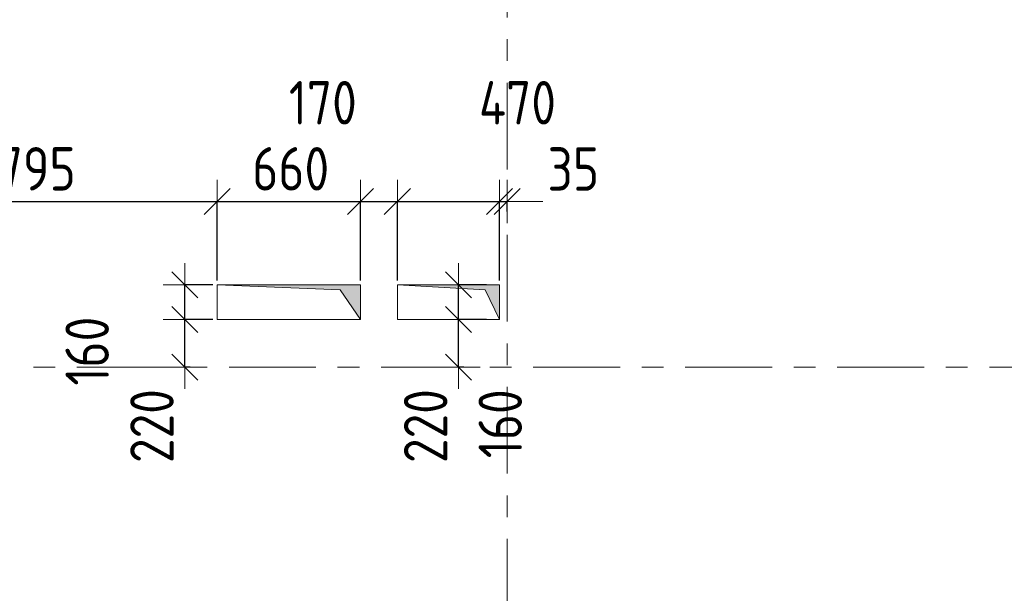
# Model space of a CAD drawing. Header units: metres. Extents: x -38 to 97, y -15 to 21.
# Tile 9 of 139: x 6.91 to 11.44, y 7.96 to 10.6. Entities that reach past the tile are written whole.
import ezdxf

# ---------------------------------------------------------------- set-up
doc = ezdxf.new("R2010")
doc.units = ezdxf.units.M
doc.header["$PDMODE"] = 65
doc.linetypes.add('______11', pattern=[0.5, 0.4, -0.05, 0, -0.05])
doc.linetypes.add('______5', pattern=[1.1, 0.8, -0.1, 0.1, -0.1])
for name, color, linetype, lineweight in [('XR$2$Осевая линия (1)', 7, '______5', 13), ('XR$3$Перекрытие (1)', 7, 'Continuous', 35), ('XR$4$Размерная линия (1)', 7, 'Continuous', 13), ('XR$5$Размерная линия (1)', 7, 'Continuous', 13)]:
    doc.layers.add(name, color=color, linetype=linetype, lineweight=lineweight)
doc.layers.add('XR$3$Макрос проема_ отверстия', color=7, linetype='Continuous', lineweight=13, true_color=0x2d2d2d)
doc.styles.add('ISOCPEUR', font='txt')
doc.dimstyles.new('DIMSTYLE_3', dxfattribs={"dimtxt": 0.2, "dimasz": 0.2, "dimexe": 0, "dimexo": 0, "dimgap": 0.1, "dimtad": 2, "dimdec": 0, "dimlfac": 1000, "dimrnd": 5, "dimzin": 12, "dimdsep": 46, "dimtxsty": 'ISOCPEUR', "dimblk1": 'ALL_ML_STRICH', "dimblk2": 'ALL_ML_STRICH', "dimsah": 1, "dimcen": 0, "dimclrd": 7, "dimclre": 256, "dimclrt": 7, "dimadec": 0, "dimazin": 0, "dimtfac": 1, "dimtdec": 0, "dimtix": 1, "dimtmove": 2, "dimatfit": 3, "dimfxl": 0, "dimtzin": 0, "dimlwd": 0, "dimlwe": -3, "dimarcsym": 0})
doc.dimstyles.new('DIMSTYLE_6', dxfattribs={"dimtxt": 0.2, "dimasz": 0.2, "dimexe": 0, "dimexo": 0, "dimgap": 0.1, "dimtad": 2, "dimdec": 0, "dimlfac": 1000, "dimrnd": 5, "dimzin": 12, "dimdsep": 46, "dimtxsty": 'ISOCPEUR', "dimblk1": 'ALL_ML_STRICH', "dimblk2": 'ALL_ML_STRICH', "dimsah": 1, "dimcen": 0, "dimclrd": 7, "dimclre": 256, "dimclrt": 7, "dimadec": 0, "dimazin": 0, "dimtfac": 1, "dimtdec": 0, "dimtix": 1, "dimtmove": 2, "dimatfit": 3, "dimfxl": 0, "dimtvp": 1.2, "dimtzin": 0, "dimlwd": 0, "dimlwe": -3, "dimarcsym": 0})
doc.dimstyles.new('DIMSTYLE_7', dxfattribs={"dimtxt": 0.2, "dimasz": 0.2, "dimexe": 0, "dimexo": 0, "dimgap": 0.1, "dimtad": 0, "dimdec": 0, "dimlfac": 1000, "dimrnd": 5, "dimzin": 12, "dimdsep": 46, "dimtxsty": 'ISOCPEUR', "dimblk1": 'ALL_ML_STRICH', "dimblk2": 'ALL_ML_STRICH', "dimsah": 1, "dimcen": 0, "dimclrd": 7, "dimclre": 256, "dimclrt": 7, "dimadec": 0, "dimazin": 0, "dimtfac": 1, "dimtdec": 0, "dimtix": 1, "dimtmove": 2, "dimatfit": 3, "dimfxl": 0, "dimtvp": 1.2, "dimtzin": 0, "dimlwd": 0, "dimlwe": -3, "dimarcsym": 0})

# ---------------------------------------------------------------- blocks, each defined once
blk = doc.blocks.new('Отображение проема', base_point=(-1.1579, -49.3094))
at = {"layer": 'XR$3$Макрос проема_ отверстия', "true_color": 0x000000, "transparency": 33554687}
blk.add_hatch(color=18, dxfattribs=at).paths.add_polyline_path([(-1.1579, -50.1094), (-1.0448, -49.4225), (-0.3579, -49.3094), (-1.1579, -49.3094)])
at = {"layer": 'XR$3$Макрос проема_ отверстия', "transparency": 33554687}
for p, q in [((-1.1579, -50.1094), (-1.1579, -49.3094)), ((-1.1579, -49.3094), (-0.3579, -49.3094)), ((-1.0448, -49.4225), (-0.3579, -49.3094)), ((-1.1579, -50.1094), (-1.0448, -49.4225))]:
    blk.add_line(p, q, dxfattribs=at)
blk = doc.blocks.new('ALL_ML_STRICH')
at = {"color": 0, "linetype": 'ByBlock', "lineweight": -2}
for p, q in [((0, -0.5), (0, 0.5)), ((-0.3, -0.3), (0.3, 0.3)), ((-1, 0), (0.5, 0))]:
    blk.add_line(p, q, dxfattribs=at)
blk = doc.blocks.new('*D97')
at = {"layer": 'DEFPOINTS', "color": 7, "linetype": 'Continuous', "lineweight": 13, "transparency": 33554687}
for p in [(6.0206, 10.4504), (6.0206, 9.7635), (7.8156, 9.3792)]:
    blk.add_point(p, dxfattribs=at)
at = {"layer": 'XR$4$Размерная линия (1)', "color": 9, "linetype": 'Continuous', "lineweight": -2, "true_color": 0xc7c7c7, "transparency": 33554687}
for p, q in [((6.0206, 10.4304), (6.0206, 9.7635)), ((7.8156, 9.3992), (7.8156, 9.7635))]:
    blk.add_line(p, q, dxfattribs=at)
at = {"layer": 'XR$4$Размерная линия (1)', "color": 7, "linetype": 'Continuous', "lineweight": -2, "transparency": 33554687}
blk.add_line((6.0206, 9.7635), (7.8156, 9.7635), dxfattribs=at)
at = {"layer": 'XR$4$Размерная линия (1)', "color": 7, "linetype": 'Continuous', "lineweight": 13, "transparency": 33554687, "xscale": 0.2, "yscale": 0.2, "zscale": 0.2, "rotation": 180}
blk.add_blockref('ALL_ML_STRICH', (6.0206, 9.7635), dxfattribs=at)
at = {"layer": 'XR$4$Размерная линия (1)', "color": 7, "linetype": 'Continuous', "lineweight": 13, "transparency": 33554687, "xscale": 0.2, "yscale": 0.2, "zscale": 0.2}
blk.add_blockref('ALL_ML_STRICH', (7.8156, 9.7635), dxfattribs=at)
at = {"layer": 'XR$4$Размерная линия (1)', "color": 7, "linetype": 'Continuous', "lineweight": 13, "transparency": 33554687, "insert": (6.9431, 9.9135), "char_height": 0.2, "width": 0.666667, "attachment_point": 5, "style": 'ISOCPEUR'}
blk.add_mtext('\\W0.83;\\A1;{1795}', dxfattribs=at)
blk = doc.blocks.new('*D98')
at = {"layer": 'DEFPOINTS', "color": 7, "linetype": 'Continuous', "lineweight": 13, "transparency": 33554687}
for p in [(7.8156, 9.7635), (7.8156, 9.3792), (8.4756, 9.3792)]:
    blk.add_point(p, dxfattribs=at)
at = {"layer": 'XR$4$Размерная линия (1)', "color": 9, "linetype": 'Continuous', "lineweight": -2, "true_color": 0xc7c7c7, "transparency": 33554687}
for p, q in [((7.8156, 9.3992), (7.8156, 9.7635)), ((8.4756, 9.3992), (8.4756, 9.7635))]:
    blk.add_line(p, q, dxfattribs=at)
at = {"layer": 'XR$4$Размерная линия (1)', "color": 7, "linetype": 'Continuous', "lineweight": -2, "transparency": 33554687}
blk.add_line((7.8156, 9.7635), (8.4756, 9.7635), dxfattribs=at)
at = {"layer": 'XR$4$Размерная линия (1)', "color": 7, "linetype": 'Continuous', "lineweight": 13, "transparency": 33554687, "xscale": 0.2, "yscale": 0.2, "zscale": 0.2, "rotation": 180}
blk.add_blockref('ALL_ML_STRICH', (7.8156, 9.7635), dxfattribs=at)
at = {"layer": 'XR$4$Размерная линия (1)', "color": 7, "linetype": 'Continuous', "lineweight": 13, "transparency": 33554687, "xscale": 0.2, "yscale": 0.2, "zscale": 0.2}
blk.add_blockref('ALL_ML_STRICH', (8.4756, 9.7635), dxfattribs=at)
at = {"layer": 'XR$4$Размерная линия (1)', "color": 7, "linetype": 'Continuous', "lineweight": 13, "transparency": 33554687, "insert": (8.1539, 9.9135), "char_height": 0.2, "width": 0.5, "attachment_point": 5, "style": 'ISOCPEUR'}
blk.add_mtext('\\W0.83;\\A1;{660}', dxfattribs=at)
blk = doc.blocks.new('*D99')
at = {"layer": 'DEFPOINTS', "color": 7, "linetype": 'Continuous', "lineweight": 13, "transparency": 33554687}
for p in [(8.4756, 9.7635), (8.4756, 9.3792), (8.6449, 9.3792)]:
    blk.add_point(p, dxfattribs=at)
at = {"layer": 'XR$4$Размерная линия (1)', "color": 9, "linetype": 'Continuous', "lineweight": -2, "true_color": 0xc7c7c7, "transparency": 33554687}
for p, q in [((8.4756, 9.3992), (8.4756, 9.7635)), ((8.6449, 9.3992), (8.6449, 9.7635))]:
    blk.add_line(p, q, dxfattribs=at)
at = {"layer": 'XR$4$Размерная линия (1)', "color": 7, "linetype": 'Continuous', "lineweight": -2, "transparency": 33554687}
blk.add_line((8.4756, 9.7635), (8.6449, 9.7635), dxfattribs=at)
at = {"layer": 'XR$4$Размерная линия (1)', "color": 7, "linetype": 'Continuous', "lineweight": 13, "transparency": 33554687, "xscale": 0.2, "yscale": 0.2, "zscale": 0.2, "rotation": 180}
blk.add_blockref('ALL_ML_STRICH', (8.4756, 9.7635), dxfattribs=at)
at = {"layer": 'XR$4$Размерная линия (1)', "color": 7, "linetype": 'Continuous', "lineweight": 13, "transparency": 33554687, "xscale": 0.2, "yscale": 0.2, "zscale": 0.2}
blk.add_blockref('ALL_ML_STRICH', (8.6449, 9.7635), dxfattribs=at)
at = {"layer": 'XR$4$Размерная линия (1)', "color": 7, "linetype": 'Continuous', "lineweight": 13, "transparency": 33554687, "insert": (8.3018, 10.2177), "char_height": 0.2, "width": 0.5, "attachment_point": 5, "style": 'ISOCPEUR'}
blk.add_mtext('\\W0.83;\\A1;{170}', dxfattribs=at)
blk = doc.blocks.new('*D100')
at = {"layer": 'DEFPOINTS', "color": 7, "linetype": 'Continuous', "lineweight": 13, "transparency": 33554687}
for p in [(8.6449, 9.7635), (8.6449, 9.3792), (9.1149, 9.3792)]:
    blk.add_point(p, dxfattribs=at)
at = {"layer": 'XR$4$Размерная линия (1)', "color": 9, "linetype": 'Continuous', "lineweight": -2, "true_color": 0xc7c7c7, "transparency": 33554687}
for p, q in [((8.6449, 9.3992), (8.6449, 9.7635)), ((9.1149, 9.3992), (9.1149, 9.7635))]:
    blk.add_line(p, q, dxfattribs=at)
at = {"layer": 'XR$4$Размерная линия (1)', "color": 7, "linetype": 'Continuous', "lineweight": -2, "transparency": 33554687}
blk.add_line((8.6449, 9.7635), (9.1149, 9.7635), dxfattribs=at)
at = {"layer": 'XR$4$Размерная линия (1)', "color": 7, "linetype": 'Continuous', "lineweight": 13, "transparency": 33554687, "xscale": 0.2, "yscale": 0.2, "zscale": 0.2, "rotation": 180}
blk.add_blockref('ALL_ML_STRICH', (8.6449, 9.7635), dxfattribs=at)
at = {"layer": 'XR$4$Размерная линия (1)', "color": 7, "linetype": 'Continuous', "lineweight": 13, "transparency": 33554687, "xscale": 0.2, "yscale": 0.2, "zscale": 0.2}
blk.add_blockref('ALL_ML_STRICH', (9.1149, 9.7635), dxfattribs=at)
at = {"layer": 'XR$4$Размерная линия (1)', "color": 7, "linetype": 'Continuous', "lineweight": 13, "transparency": 33554687, "insert": (9.1977, 10.2177), "char_height": 0.2, "width": 0.5, "attachment_point": 5, "style": 'ISOCPEUR'}
blk.add_mtext('\\W0.83;\\A1;{470}', dxfattribs=at)
blk = doc.blocks.new('*D101')
at = {"layer": 'DEFPOINTS', "color": 7, "linetype": 'Continuous', "lineweight": 13, "transparency": 33554687}
for p in [(9.1149, 9.7635), (9.15, 9.6972), (9.1149, 9.3792)]:
    blk.add_point(p, dxfattribs=at)
at = {"layer": 'XR$4$Размерная линия (1)', "color": 9, "linetype": 'Continuous', "lineweight": -2, "true_color": 0xc7c7c7, "transparency": 33554687}
for p, q in [((9.1149, 9.3992), (9.1149, 9.7635)), ((9.15, 9.7172), (9.15, 9.7635))]:
    blk.add_line(p, q, dxfattribs=at)
at = {"layer": 'XR$4$Размерная линия (1)', "color": 7, "linetype": 'Continuous', "lineweight": -2, "transparency": 33554687}
blk.add_line((9.1149, 9.7635), (9.15, 9.7635), dxfattribs=at)
at = {"layer": 'XR$4$Размерная линия (1)', "color": 7, "linetype": 'Continuous', "lineweight": 13, "transparency": 33554687, "xscale": 0.2, "yscale": 0.2, "zscale": 0.2}
blk.add_blockref('ALL_ML_STRICH', (9.15, 9.7635), dxfattribs=at)
at = {"layer": 'XR$4$Размерная линия (1)', "color": 7, "linetype": 'Continuous', "lineweight": 13, "transparency": 33554687, "xscale": 0.2, "yscale": 0.2, "zscale": 0.2, "rotation": 180}
blk.add_blockref('ALL_ML_STRICH', (9.1149, 9.7635), dxfattribs=at)
at = {"layer": 'XR$4$Размерная линия (1)', "color": 7, "linetype": 'Continuous', "lineweight": 13, "transparency": 33554687, "insert": (9.4548, 9.9127), "char_height": 0.2, "width": 0.333333, "attachment_point": 5, "style": 'ISOCPEUR'}
blk.add_mtext('\\W0.83;\\A1;{35}', dxfattribs=at)
blk = doc.blocks.new('*D102')
at = {"layer": 'DEFPOINTS', "color": 7, "linetype": 'Continuous', "lineweight": 13, "transparency": 33554687}
for p in [(7.8156, 9.2192), (7.6661, 9), (7.7106, 9)]:
    blk.add_point(p, dxfattribs=at)
at = {"layer": 'XR$4$Размерная линия (1)', "color": 9, "linetype": 'Continuous', "lineweight": -2, "true_color": 0xc7c7c7, "transparency": 33554687}
for p, q in [((7.7956, 9.2192), (7.6661, 9.2192)), ((7.6906, 9), (7.6661, 9))]:
    blk.add_line(p, q, dxfattribs=at)
at = {"layer": 'XR$4$Размерная линия (1)', "color": 7, "linetype": 'Continuous', "lineweight": -2, "transparency": 33554687}
blk.add_line((7.6661, 9), (7.6661, 9.2192), dxfattribs=at)
at = {"layer": 'XR$4$Размерная линия (1)', "color": 7, "linetype": 'Continuous', "lineweight": 13, "transparency": 33554687, "xscale": 0.2, "yscale": 0.2, "zscale": 0.2}
for p, rotation in [((7.6661, 9.2192), 90), ((7.6661, 9), 270)]:
    blk.add_blockref('ALL_ML_STRICH', p, dxfattribs=dict(at, rotation=rotation))
at = {"layer": 'XR$4$Размерная линия (1)', "color": 7, "linetype": 'Continuous', "lineweight": 13, "transparency": 33554687, "insert": (7.5152, 8.729), "char_height": 0.2, "width": 0.5, "attachment_point": 5, "rotation": 90, "style": 'ISOCPEUR'}
blk.add_mtext('\\W0.83;\\A1;{220}', dxfattribs=at)
blk = doc.blocks.new('*D103')
at = {"layer": 'DEFPOINTS', "color": 7, "linetype": 'Continuous', "lineweight": 13, "transparency": 33554687}
for p in [(7.8156, 9.3792), (7.6661, 9.2192), (7.8156, 9.2192)]:
    blk.add_point(p, dxfattribs=at)
at = {"layer": 'XR$4$Размерная линия (1)', "color": 9, "linetype": 'Continuous', "lineweight": -2, "true_color": 0xc7c7c7, "transparency": 33554687}
for p, q in [((7.7956, 9.3792), (7.6661, 9.3792)), ((7.7956, 9.2192), (7.6661, 9.2192))]:
    blk.add_line(p, q, dxfattribs=at)
at = {"layer": 'XR$4$Размерная линия (1)', "color": 7, "linetype": 'Continuous', "lineweight": -2, "transparency": 33554687}
blk.add_line((7.6661, 9.2192), (7.6661, 9.3792), dxfattribs=at)
at = {"layer": 'XR$4$Размерная линия (1)', "color": 7, "linetype": 'Continuous', "lineweight": 13, "transparency": 33554687, "xscale": 0.2, "yscale": 0.2, "zscale": 0.2}
for p, rotation in [((7.6661, 9.3792), 90), ((7.6661, 9.2192), 270)]:
    blk.add_blockref('ALL_ML_STRICH', p, dxfattribs=dict(at, rotation=rotation))
at = {"layer": 'XR$4$Размерная линия (1)', "color": 7, "linetype": 'Continuous', "lineweight": 13, "transparency": 33554687, "insert": (7.2171, 9.074), "char_height": 0.2, "width": 0.5, "attachment_point": 5, "rotation": 90, "style": 'ISOCPEUR'}
blk.add_mtext('\\W0.83;\\A1;{160}', dxfattribs=at)
blk = doc.blocks.new('*D436')
at = {"layer": 'DEFPOINTS', "color": 7, "linetype": 'Continuous', "lineweight": 13, "transparency": 33554687}
for p in [(6.0206, 10.4504), (6.0206, 9.7635), (7.8156, 9.3792)]:
    blk.add_point(p, dxfattribs=at)
at = {"layer": 'XR$5$Размерная линия (1)', "color": 9, "linetype": 'Continuous', "lineweight": -2, "true_color": 0xc7c7c7, "transparency": 33554687}
for p, q in [((6.0206, 10.4304), (6.0206, 9.7635)), ((7.8156, 9.3992), (7.8156, 9.7635))]:
    blk.add_line(p, q, dxfattribs=at)
at = {"layer": 'XR$5$Размерная линия (1)', "color": 7, "linetype": 'Continuous', "lineweight": -2, "transparency": 33554687}
blk.add_line((6.0206, 9.7635), (7.8156, 9.7635), dxfattribs=at)
at = {"layer": 'XR$5$Размерная линия (1)', "color": 7, "linetype": 'Continuous', "lineweight": 13, "transparency": 33554687, "xscale": 0.2, "yscale": 0.2, "zscale": 0.2, "rotation": 180}
blk.add_blockref('ALL_ML_STRICH', (6.0206, 9.7635), dxfattribs=at)
at = {"layer": 'XR$5$Размерная линия (1)', "color": 7, "linetype": 'Continuous', "lineweight": 13, "transparency": 33554687, "xscale": 0.2, "yscale": 0.2, "zscale": 0.2}
blk.add_blockref('ALL_ML_STRICH', (7.8156, 9.7635), dxfattribs=at)
at = {"layer": 'XR$5$Размерная линия (1)', "color": 7, "linetype": 'Continuous', "lineweight": 13, "transparency": 33554687, "insert": (6.9431, 9.9135), "char_height": 0.2, "width": 0.666667, "attachment_point": 5, "style": 'ISOCPEUR'}
blk.add_mtext('\\W0.83;\\A1;{1795}', dxfattribs=at)
blk = doc.blocks.new('*D437')
at = {"layer": 'DEFPOINTS', "color": 7, "linetype": 'Continuous', "lineweight": 13, "transparency": 33554687}
for p in [(7.8156, 9.7635), (7.8156, 9.3792), (8.4756, 9.3792)]:
    blk.add_point(p, dxfattribs=at)
at = {"layer": 'XR$5$Размерная линия (1)', "color": 9, "linetype": 'Continuous', "lineweight": -2, "true_color": 0xc7c7c7, "transparency": 33554687}
for p, q in [((7.8156, 9.3992), (7.8156, 9.7635)), ((8.4756, 9.3992), (8.4756, 9.7635))]:
    blk.add_line(p, q, dxfattribs=at)
at = {"layer": 'XR$5$Размерная линия (1)', "color": 7, "linetype": 'Continuous', "lineweight": -2, "transparency": 33554687}
blk.add_line((7.8156, 9.7635), (8.4756, 9.7635), dxfattribs=at)
at = {"layer": 'XR$5$Размерная линия (1)', "color": 7, "linetype": 'Continuous', "lineweight": 13, "transparency": 33554687, "xscale": 0.2, "yscale": 0.2, "zscale": 0.2, "rotation": 180}
blk.add_blockref('ALL_ML_STRICH', (7.8156, 9.7635), dxfattribs=at)
at = {"layer": 'XR$5$Размерная линия (1)', "color": 7, "linetype": 'Continuous', "lineweight": 13, "transparency": 33554687, "xscale": 0.2, "yscale": 0.2, "zscale": 0.2}
blk.add_blockref('ALL_ML_STRICH', (8.4756, 9.7635), dxfattribs=at)
at = {"layer": 'XR$5$Размерная линия (1)', "color": 7, "linetype": 'Continuous', "lineweight": 13, "transparency": 33554687, "insert": (8.1539, 9.9135), "char_height": 0.2, "width": 0.5, "attachment_point": 5, "style": 'ISOCPEUR'}
blk.add_mtext('\\W0.83;\\A1;{660}', dxfattribs=at)
blk = doc.blocks.new('*D438')
at = {"layer": 'DEFPOINTS', "color": 7, "linetype": 'Continuous', "lineweight": 13, "transparency": 33554687}
for p in [(8.4756, 9.7635), (8.4756, 9.3792), (8.6449, 9.3792)]:
    blk.add_point(p, dxfattribs=at)
at = {"layer": 'XR$5$Размерная линия (1)', "color": 9, "linetype": 'Continuous', "lineweight": -2, "true_color": 0xc7c7c7, "transparency": 33554687}
for p, q in [((8.4756, 9.3992), (8.4756, 9.7635)), ((8.6449, 9.3992), (8.6449, 9.7635))]:
    blk.add_line(p, q, dxfattribs=at)
at = {"layer": 'XR$5$Размерная линия (1)', "color": 7, "linetype": 'Continuous', "lineweight": -2, "transparency": 33554687}
blk.add_line((8.4756, 9.7635), (8.6449, 9.7635), dxfattribs=at)
at = {"layer": 'XR$5$Размерная линия (1)', "color": 7, "linetype": 'Continuous', "lineweight": 13, "transparency": 33554687, "xscale": 0.2, "yscale": 0.2, "zscale": 0.2, "rotation": 180}
blk.add_blockref('ALL_ML_STRICH', (8.4756, 9.7635), dxfattribs=at)
at = {"layer": 'XR$5$Размерная линия (1)', "color": 7, "linetype": 'Continuous', "lineweight": 13, "transparency": 33554687, "xscale": 0.2, "yscale": 0.2, "zscale": 0.2}
blk.add_blockref('ALL_ML_STRICH', (8.6449, 9.7635), dxfattribs=at)
at = {"layer": 'XR$5$Размерная линия (1)', "color": 7, "linetype": 'Continuous', "lineweight": 13, "transparency": 33554687, "insert": (8.3018, 10.2177), "char_height": 0.2, "width": 0.5, "attachment_point": 5, "style": 'ISOCPEUR'}
blk.add_mtext('\\W0.83;\\A1;{170}', dxfattribs=at)
blk = doc.blocks.new('*D439')
at = {"layer": 'DEFPOINTS', "color": 7, "linetype": 'Continuous', "lineweight": 13, "transparency": 33554687}
for p in [(8.6449, 9.7635), (8.6449, 9.3792), (9.1149, 9.3792)]:
    blk.add_point(p, dxfattribs=at)
at = {"layer": 'XR$5$Размерная линия (1)', "color": 9, "linetype": 'Continuous', "lineweight": -2, "true_color": 0xc7c7c7, "transparency": 33554687}
for p, q in [((8.6449, 9.3992), (8.6449, 9.7635)), ((9.1149, 9.3992), (9.1149, 9.7635))]:
    blk.add_line(p, q, dxfattribs=at)
at = {"layer": 'XR$5$Размерная линия (1)', "color": 7, "linetype": 'Continuous', "lineweight": -2, "transparency": 33554687}
blk.add_line((8.6449, 9.7635), (9.1149, 9.7635), dxfattribs=at)
at = {"layer": 'XR$5$Размерная линия (1)', "color": 7, "linetype": 'Continuous', "lineweight": 13, "transparency": 33554687, "xscale": 0.2, "yscale": 0.2, "zscale": 0.2, "rotation": 180}
blk.add_blockref('ALL_ML_STRICH', (8.6449, 9.7635), dxfattribs=at)
at = {"layer": 'XR$5$Размерная линия (1)', "color": 7, "linetype": 'Continuous', "lineweight": 13, "transparency": 33554687, "xscale": 0.2, "yscale": 0.2, "zscale": 0.2}
blk.add_blockref('ALL_ML_STRICH', (9.1149, 9.7635), dxfattribs=at)
at = {"layer": 'XR$5$Размерная линия (1)', "color": 7, "linetype": 'Continuous', "lineweight": 13, "transparency": 33554687, "insert": (9.1977, 10.2177), "char_height": 0.2, "width": 0.5, "attachment_point": 5, "style": 'ISOCPEUR'}
blk.add_mtext('\\W0.83;\\A1;{470}', dxfattribs=at)
blk = doc.blocks.new('*D440')
at = {"layer": 'DEFPOINTS', "color": 7, "linetype": 'Continuous', "lineweight": 13, "transparency": 33554687}
for p in [(9.1149, 9.7635), (9.15, 9.6972), (9.1149, 9.3792)]:
    blk.add_point(p, dxfattribs=at)
at = {"layer": 'XR$5$Размерная линия (1)', "color": 9, "linetype": 'Continuous', "lineweight": -2, "true_color": 0xc7c7c7, "transparency": 33554687}
for p, q in [((9.1149, 9.3992), (9.1149, 9.7635)), ((9.15, 9.7172), (9.15, 9.7635))]:
    blk.add_line(p, q, dxfattribs=at)
at = {"layer": 'XR$5$Размерная линия (1)', "color": 7, "linetype": 'Continuous', "lineweight": -2, "transparency": 33554687}
blk.add_line((9.1149, 9.7635), (9.15, 9.7635), dxfattribs=at)
at = {"layer": 'XR$5$Размерная линия (1)', "color": 7, "linetype": 'Continuous', "lineweight": 13, "transparency": 33554687, "xscale": 0.2, "yscale": 0.2, "zscale": 0.2}
blk.add_blockref('ALL_ML_STRICH', (9.15, 9.7635), dxfattribs=at)
at = {"layer": 'XR$5$Размерная линия (1)', "color": 7, "linetype": 'Continuous', "lineweight": 13, "transparency": 33554687, "xscale": 0.2, "yscale": 0.2, "zscale": 0.2, "rotation": 180}
blk.add_blockref('ALL_ML_STRICH', (9.1149, 9.7635), dxfattribs=at)
at = {"layer": 'XR$5$Размерная линия (1)', "color": 7, "linetype": 'Continuous', "lineweight": 13, "transparency": 33554687, "insert": (9.4548, 9.9127), "char_height": 0.2, "width": 0.333333, "attachment_point": 5, "style": 'ISOCPEUR'}
blk.add_mtext('\\W0.83;\\A1;{35}', dxfattribs=at)
blk = doc.blocks.new('*D441')
at = {"layer": 'DEFPOINTS', "color": 7, "linetype": 'Continuous', "lineweight": 13, "transparency": 33554687}
for p in [(7.8156, 9.2192), (7.6661, 9), (7.7106, 9)]:
    blk.add_point(p, dxfattribs=at)
at = {"layer": 'XR$5$Размерная линия (1)', "color": 9, "linetype": 'Continuous', "lineweight": -2, "true_color": 0xc7c7c7, "transparency": 33554687}
for p, q in [((7.7956, 9.2192), (7.6661, 9.2192)), ((7.6906, 9), (7.6661, 9))]:
    blk.add_line(p, q, dxfattribs=at)
at = {"layer": 'XR$5$Размерная линия (1)', "color": 7, "linetype": 'Continuous', "lineweight": -2, "transparency": 33554687}
blk.add_line((7.6661, 9), (7.6661, 9.2192), dxfattribs=at)
at = {"layer": 'XR$5$Размерная линия (1)', "color": 7, "linetype": 'Continuous', "lineweight": 13, "transparency": 33554687, "xscale": 0.2, "yscale": 0.2, "zscale": 0.2}
for p, rotation in [((7.6661, 9.2192), 90), ((7.6661, 9), 270)]:
    blk.add_blockref('ALL_ML_STRICH', p, dxfattribs=dict(at, rotation=rotation))
at = {"layer": 'XR$5$Размерная линия (1)', "color": 7, "linetype": 'Continuous', "lineweight": 13, "transparency": 33554687, "insert": (7.5152, 8.729), "char_height": 0.2, "width": 0.5, "attachment_point": 5, "rotation": 90, "style": 'ISOCPEUR'}
blk.add_mtext('\\W0.83;\\A1;{220}', dxfattribs=at)
blk = doc.blocks.new('*D442')
at = {"layer": 'DEFPOINTS', "color": 7, "linetype": 'Continuous', "lineweight": 13, "transparency": 33554687}
for p in [(7.8156, 9.3792), (7.6661, 9.2192), (7.8156, 9.2192)]:
    blk.add_point(p, dxfattribs=at)
at = {"layer": 'XR$5$Размерная линия (1)', "color": 9, "linetype": 'Continuous', "lineweight": -2, "true_color": 0xc7c7c7, "transparency": 33554687}
for p, q in [((7.7956, 9.3792), (7.6661, 9.3792)), ((7.7956, 9.2192), (7.6661, 9.2192))]:
    blk.add_line(p, q, dxfattribs=at)
at = {"layer": 'XR$5$Размерная линия (1)', "color": 7, "linetype": 'Continuous', "lineweight": -2, "transparency": 33554687}
blk.add_line((7.6661, 9.2192), (7.6661, 9.3792), dxfattribs=at)
at = {"layer": 'XR$5$Размерная линия (1)', "color": 7, "linetype": 'Continuous', "lineweight": 13, "transparency": 33554687, "xscale": 0.2, "yscale": 0.2, "zscale": 0.2}
for p, rotation in [((7.6661, 9.3792), 90), ((7.6661, 9.2192), 270)]:
    blk.add_blockref('ALL_ML_STRICH', p, dxfattribs=dict(at, rotation=rotation))
at = {"layer": 'XR$5$Размерная линия (1)', "color": 7, "linetype": 'Continuous', "lineweight": 13, "transparency": 33554687, "insert": (7.2171, 9.074), "char_height": 0.2, "width": 0.5, "attachment_point": 5, "rotation": 90, "style": 'ISOCPEUR'}
blk.add_mtext('\\W0.83;\\A1;{160}', dxfattribs=at)
blk = doc.blocks.new('*D625')
at = {"layer": 'DEFPOINTS', "color": 7, "linetype": 'Continuous', "lineweight": 13, "transparency": 33554687}
for p in [(9.0756, 9.2192), (8.9261, 9), (8.9706, 9)]:
    blk.add_point(p, dxfattribs=at)
at = {"layer": 'XR$5$Размерная линия (1)', "color": 9, "linetype": 'Continuous', "lineweight": -2, "true_color": 0xc7c7c7, "transparency": 33554687}
for p, q in [((9.0556, 9.2192), (8.9261, 9.2192)), ((8.9506, 9), (8.9261, 9))]:
    blk.add_line(p, q, dxfattribs=at)
at = {"layer": 'XR$5$Размерная линия (1)', "color": 7, "linetype": 'Continuous', "lineweight": -2, "transparency": 33554687}
blk.add_line((8.9261, 9), (8.9261, 9.2192), dxfattribs=at)
at = {"layer": 'XR$5$Размерная линия (1)', "color": 7, "linetype": 'Continuous', "lineweight": 13, "transparency": 33554687, "xscale": 0.2, "yscale": 0.2, "zscale": 0.2}
for p, rotation in [((8.9261, 9.2192), 90), ((8.9261, 9), 270)]:
    blk.add_blockref('ALL_ML_STRICH', p, dxfattribs=dict(at, rotation=rotation))
at = {"layer": 'XR$5$Размерная линия (1)', "color": 7, "linetype": 'Continuous', "lineweight": 13, "transparency": 33554687, "insert": (8.7752, 8.729), "char_height": 0.2, "width": 0.5, "attachment_point": 5, "rotation": 90, "style": 'ISOCPEUR'}
blk.add_mtext('\\W0.83;\\A1;{220}', dxfattribs=at)
blk = doc.blocks.new('*D626')
at = {"layer": 'DEFPOINTS', "color": 7, "linetype": 'Continuous', "lineweight": 13, "transparency": 33554687}
for p in [(9.0756, 9.3792), (8.9261, 9.2192), (9.0756, 9.2192)]:
    blk.add_point(p, dxfattribs=at)
at = {"layer": 'XR$5$Размерная линия (1)', "color": 9, "linetype": 'Continuous', "lineweight": -2, "true_color": 0xc7c7c7, "transparency": 33554687}
for p, q in [((9.0556, 9.3792), (8.9261, 9.3792)), ((9.0556, 9.2192), (8.9261, 9.2192))]:
    blk.add_line(p, q, dxfattribs=at)
at = {"layer": 'XR$5$Размерная линия (1)', "color": 7, "linetype": 'Continuous', "lineweight": -2, "transparency": 33554687}
blk.add_line((8.9261, 9.2192), (8.9261, 9.3792), dxfattribs=at)
at = {"layer": 'XR$5$Размерная линия (1)', "color": 7, "linetype": 'Continuous', "lineweight": 13, "transparency": 33554687, "xscale": 0.2, "yscale": 0.2, "zscale": 0.2}
for p, rotation in [((8.9261, 9.3792), 90), ((8.9261, 9.2192), 270)]:
    blk.add_blockref('ALL_ML_STRICH', p, dxfattribs=dict(at, rotation=rotation))
at = {"layer": 'XR$5$Размерная линия (1)', "color": 7, "linetype": 'Continuous', "lineweight": 13, "transparency": 33554687, "insert": (9.1185, 8.7397), "char_height": 0.2, "width": 0.5, "attachment_point": 5, "rotation": 90, "style": 'ISOCPEUR'}
blk.add_mtext('\\W0.83;\\A1;{160}', dxfattribs=at)

msp = doc.modelspace()

# ---------------------------------------------------------------- linework, layer by layer
at = {"layer": 'XR$2$Осевая линия (1)', "color": 253, "linetype": '______11', "lineweight": 13, "true_color": 0xa0a0a0, "transparency": 33554687}
for p, q in [((9.15, -3.39), (9.15, 19.78)), ((-2.63, 9), (62.6, 9))]:
    msp.add_line(p, q, dxfattribs=at)
at = {"layer": 'XR$3$Перекрытие (1)', "color": 7, "linetype": 'Continuous', "lineweight": 13, "transparency": 33554687}
for p, q in [((7.8156, 9.3792), (7.8156, 9.2192)), ((8.4756, 9.3792), (7.8156, 9.3792)), ((8.4756, 9.2192), (8.4756, 9.3792)), ((8.6449, 9.3792), (8.6449, 9.2192)), ((9.1149, 9.3792), (8.6449, 9.3792)), ((9.1149, 9.2192), (9.1149, 9.3792)), ((7.8156, 9.2192), (8.4756, 9.2192)), ((8.6449, 9.2192), (9.1149, 9.2192))]:
    msp.add_line(p, q, dxfattribs=at)

# ---------------------------------------------------------------- block references
at = {"layer": 'XR$3$Макрос проема_ отверстия', "transparency": 33554687, "xscale": 0.2, "rotation": 270}
for p, yscale in [((8.4756, 9.3792), 0.825), ((9.1149, 9.3792), 0.5874999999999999)]:
    msp.add_blockref('Отображение проема', p, dxfattribs=dict(at, yscale=yscale))

# ---------------------------------------------------------------- dimensions: what is measured, and where the dimension line sits
at = {"layer": 'XR$4$Размерная линия (1)', "color": 7, "linetype": 'Continuous', "lineweight": 13, "transparency": 33554687}
for base, p1, p2, dimstyle, picture, middle in [((7.8156, 9.7635), (6.0206, 10.4304), (7.8156, 9.3992), 'DIMSTYLE_3', '*D97', (6.9431, 9.9135)), ((8.6449, 9.7635), (8.4756, 9.3992), (8.6449, 9.3992), 'DIMSTYLE_6', '*D99', (8.3018, 10.2177)), ((9.1149, 9.7635), (8.6449, 9.3992), (9.1149, 9.3992), 'DIMSTYLE_6', '*D100', (9.1977, 10.2177)), ((8.4756, 9.7635), (7.8156, 9.3992), (8.4756, 9.3992), 'DIMSTYLE_3', '*D98', (8.1539, 9.9135)), ((9.15, 9.7635), (9.1149, 9.3992), (9.15, 9.7172), 'DIMSTYLE_6', '*D101', (9.4548, 9.9127))]:
    dim = msp.add_linear_dim(base=base, p1=p1, p2=p2, dimstyle=dimstyle, override={"dimpost": '<>', "dimclrd": 7, "dimclre": 9, "dimclrt": 7, "dimlwd": 0, "dimlwe": 65533}, dxfattribs=at)
    dim.commit()
    dim.dimension.update_dxf_attribs({"geometry": picture, "text_midpoint": middle, "dimtype": 160})
for base, p1, p2, picture, middle in [((7.6661, 9.3792), (7.7956, 9.2192), (7.7956, 9.3792), '*D103', (7.2171, 9.074)), ((7.6661, 9.2192), (7.6906, 9), (7.7956, 9.2192), '*D102', (7.5152, 8.729))]:
    dim = msp.add_linear_dim(base=base, p1=p1, p2=p2, angle=90, dimstyle='DIMSTYLE_6', override={"dimpost": '<>', "dimclrd": 7, "dimclre": 9, "dimclrt": 7, "dimlwd": 0, "dimlwe": 65533}, dxfattribs=at)
    dim.commit()
    dim.dimension.update_dxf_attribs({"geometry": picture, "text_midpoint": middle, "dimtype": 160})
at = {"layer": 'XR$5$Размерная линия (1)', "color": 7, "linetype": 'Continuous', "lineweight": 13, "transparency": 33554687}
for base, p1, p2, dimstyle, picture, middle in [((7.8156, 9.7635), (6.0206, 10.4304), (7.8156, 9.3992), 'DIMSTYLE_3', '*D436', (6.9431, 9.9135)), ((8.6449, 9.7635), (8.4756, 9.3992), (8.6449, 9.3992), 'DIMSTYLE_6', '*D438', (8.3018, 10.2177)), ((9.1149, 9.7635), (8.6449, 9.3992), (9.1149, 9.3992), 'DIMSTYLE_6', '*D439', (9.1977, 10.2177)), ((8.4756, 9.7635), (7.8156, 9.3992), (8.4756, 9.3992), 'DIMSTYLE_3', '*D437', (8.1539, 9.9135)), ((9.15, 9.7635), (9.1149, 9.3992), (9.15, 9.7172), 'DIMSTYLE_6', '*D440', (9.4548, 9.9127))]:
    dim = msp.add_linear_dim(base=base, p1=p1, p2=p2, dimstyle=dimstyle, override={"dimpost": '<>', "dimclrd": 7, "dimclre": 9, "dimclrt": 7, "dimlwd": 0, "dimlwe": 65533}, dxfattribs=at)
    dim.commit()
    dim.dimension.update_dxf_attribs({"geometry": picture, "text_midpoint": middle, "dimtype": 160})
for base, p1, p2, dimstyle, picture, middle in [((7.6661, 9.3792), (7.7956, 9.2192), (7.7956, 9.3792), 'DIMSTYLE_6', '*D442', (7.2171, 9.074)), ((8.9261, 9.3792), (9.0556, 9.2192), (9.0556, 9.3792), 'DIMSTYLE_7', '*D626', (9.1185, 8.7397)), ((7.6661, 9.2192), (7.6906, 9), (7.7956, 9.2192), 'DIMSTYLE_6', '*D441', (7.5152, 8.729)), ((8.9261, 9.2192), (8.9506, 9), (9.0556, 9.2192), 'DIMSTYLE_6', '*D625', (8.7752, 8.729))]:
    dim = msp.add_linear_dim(base=base, p1=p1, p2=p2, angle=90, dimstyle=dimstyle, override={"dimpost": '<>', "dimclrd": 7, "dimclre": 9, "dimclrt": 7, "dimlwd": 0, "dimlwe": 65533}, dxfattribs=at)
    dim.commit()
    dim.dimension.update_dxf_attribs({"geometry": picture, "text_midpoint": middle, "dimtype": 160})

doc.saveas('drawing.dxf')
